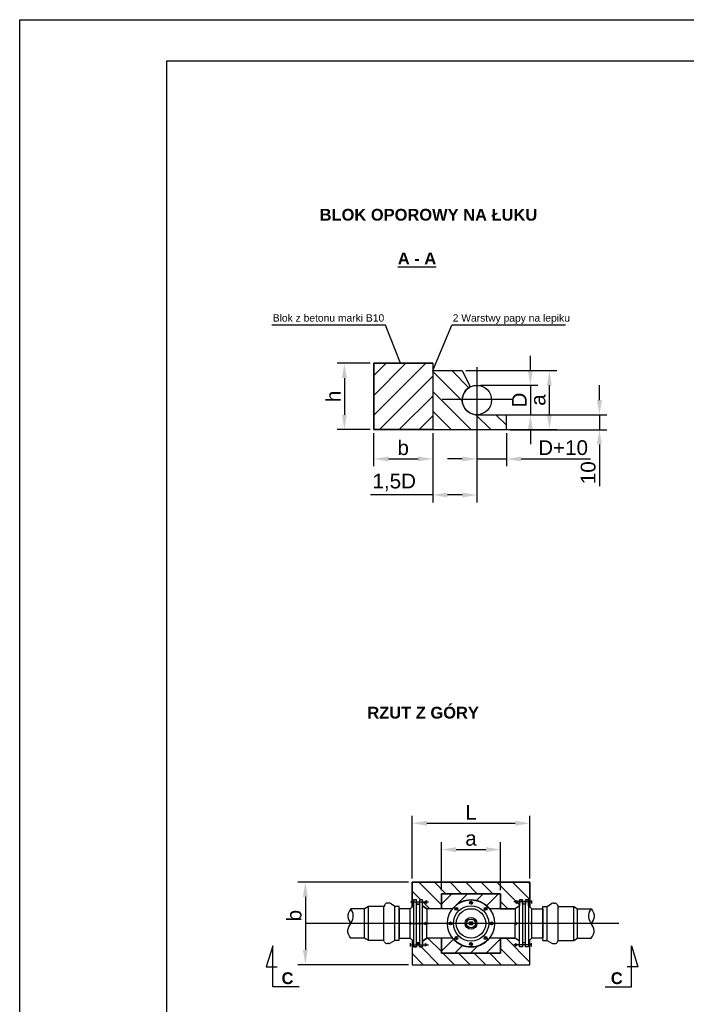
# Model space of a CAD drawing. Header units: millimetres. Extents: x 1481 to 1901, y 630 to 927.
# Tile 2 of 4: x 1481 to 1594, y 760 to 927. Entities that reach past the tile are written whole.
import ezdxf

# ---------------------------------------------------------------- set-up
doc = ezdxf.new("R2010")
doc.units = ezdxf.units.MM
doc.linetypes.add('ACAD_ISO02W100', pattern=[15, 12, -3])
doc.styles.add('Arial', font='arial.ttf')
doc.styles.add('Opisowy', font='arial.ttf')
doc.dimstyles.new('ISO-25', dxfattribs={"dimtxt": 2.5, "dimasz": 2.5, "dimexe": 1.25, "dimexo": 0.625, "dimtad": 1, "dimtxsty": 'Standard', "dimcen": 2.5, "dimadec": 0, "dimazin": 0, "dimtfac": 1, "dimtmove": 0, "dimatfit": 3, "dimfxl": 0, "dimarcsym": 0})
pattern_1 = [(45, (1992.371, 572.9566), (-1.325825, 1.325825), [])]
pattern_2 = [(135, (1992.371, 572.9566), (-1.325825, -1.325825), [])]

# ---------------------------------------------------------------- blocks, each defined once
blk = doc.blocks.new('*D17')
at = {"color": 0, "lineweight": -2}
for p, q in [((1540.15, 868.98), (1534.53, 868.98)), ((1535.78, 866.48), (1535.78, 860.24)), ((1540.15, 857.74), (1534.53, 857.74))]:
    blk.add_line(p, q, dxfattribs=at)
at = {"color": 0}
for points in [[(1536.19, 866.48), (1535.36, 866.48), (1535.78, 868.98)], [(1535.36, 860.24), (1536.19, 860.24), (1535.78, 857.74)]]:
    blk.add_solid(points, dxfattribs=at)
at = {"layer": 'Defpoints', "color": 0}
for p in [(1540.78, 868.98), (1535.78, 857.74), (1540.78, 857.74)]:
    blk.add_point(p, dxfattribs=at)
at = {"color": 0, "insert": (1533.9, 863.36), "char_height": 2.5, "attachment_point": 5, "rotation": 90, "style": 'Arial'}
blk.add_mtext('h', dxfattribs=at)
blk = doc.blocks.new('*D20')
at = {"color": 0, "lineweight": -2}
for p, q in [((1540.74, 857.11), (1540.74, 851.5)), ((1550.78, 857.11), (1550.78, 851.5)), ((1543.24, 852.75), (1548.28, 852.75))]:
    blk.add_line(p, q, dxfattribs=at)
at = {"color": 0}
for points in [[(1543.24, 853.16), (1543.24, 852.33), (1540.74, 852.75)], [(1548.28, 852.33), (1548.28, 853.16), (1550.78, 852.75)]]:
    blk.add_solid(points, dxfattribs=at)
at = {"layer": 'Defpoints', "color": 0}
for p in [(1540.74, 857.74), (1550.78, 857.74), (1550.78, 852.75)]:
    blk.add_point(p, dxfattribs=at)
at = {"color": 0, "insert": (1545.76, 854.64), "char_height": 2.5, "attachment_point": 5, "style": 'Arial'}
blk.add_mtext('b', dxfattribs=at)
blk = doc.blocks.new('*D21')
at = {"color": 0, "lineweight": -2}
for p, q in [((1558.28, 857.11), (1558.28, 851.5)), ((1563.28, 857.11), (1563.28, 851.5)), ((1555.78, 852.75), (1553.28, 852.75)), ((1558.28, 852.75), (1563.28, 852.75)), ((1565.78, 852.75), (1577.54, 852.75))]:
    blk.add_line(p, q, dxfattribs=at)
at = {"color": 0}
for points in [[(1555.78, 852.33), (1555.78, 853.16), (1558.28, 852.75)], [(1565.78, 853.16), (1565.78, 852.33), (1563.28, 852.75)]]:
    blk.add_solid(points, dxfattribs=at)
at = {"layer": 'Defpoints', "color": 0}
for p in [(1558.28, 857.74), (1563.28, 857.74), (1563.28, 852.75)]:
    blk.add_point(p, dxfattribs=at)
at = {"color": 0, "insert": (1572.91, 854.65), "char_height": 2.5, "attachment_point": 5, "style": 'Arial'}
blk.add_mtext('D+10', dxfattribs=at)
blk = doc.blocks.new('*D22')
at = {"color": 0, "lineweight": -2}
for p, q in [((1567.35, 867.74), (1567.35, 870.24)), ((1558.9, 865.24), (1568.6, 865.24)), ((1567.35, 865.24), (1567.35, 860.24)), ((1558.9, 860.24), (1568.6, 860.24)), ((1567.35, 857.74), (1567.35, 855.24))]:
    blk.add_line(p, q, dxfattribs=at)
at = {"color": 0}
for points in [[(1566.93, 867.74), (1567.76, 867.74), (1567.35, 865.24)], [(1567.76, 857.74), (1566.93, 857.74), (1567.35, 860.24)]]:
    blk.add_solid(points, dxfattribs=at)
at = {"layer": 'Defpoints', "color": 0}
for p in [(1558.28, 865.24), (1558.28, 860.24), (1567.35, 860.24)]:
    blk.add_point(p, dxfattribs=at)
at = {"color": 0, "insert": (1565.47, 862.74), "char_height": 2.5, "attachment_point": 5, "rotation": 90, "style": 'Arial'}
blk.add_mtext('D', dxfattribs=at)
blk = doc.blocks.new('*D23')
at = {"color": 0, "lineweight": -2}
for p, q in [((1550.78, 857.08), (1550.78, 845.38)), ((1558.28, 857.08), (1558.28, 845.38)), ((1550.78, 846.63), (1540.21, 846.63)), ((1555.78, 846.63), (1553.28, 846.63))]:
    blk.add_line(p, q, dxfattribs=at)
at = {"color": 0}
for points in [[(1553.28, 847.05), (1553.28, 846.22), (1550.78, 846.63)], [(1555.78, 846.22), (1555.78, 847.05), (1558.28, 846.63)]]:
    blk.add_solid(points, dxfattribs=at)
at = {"layer": 'Defpoints', "color": 0}
for p in [(1550.78, 857.71), (1558.28, 857.71), (1550.78, 846.63)]:
    blk.add_point(p, dxfattribs=at)
at = {"color": 0, "insert": (1544.24, 848.76), "char_height": 2.5, "attachment_point": 5, "style": 'Arial'}
blk.add_mtext('1,5D', dxfattribs=at)
blk = doc.blocks.new('*D24')
at = {"color": 0, "lineweight": -2}
for p, q in [((1579.07, 862.74), (1579.07, 865.24)), ((1563.9, 860.24), (1580.32, 860.24)), ((1579.07, 860.24), (1579.07, 857.71)), ((1563.9, 857.71), (1580.32, 857.71)), ((1579.07, 855.21), (1579.07, 848.12))]:
    blk.add_line(p, q, dxfattribs=at)
at = {"color": 0}
for points in [[(1578.65, 862.74), (1579.49, 862.74), (1579.07, 860.24)], [(1579.49, 855.21), (1578.65, 855.21), (1579.07, 857.71)]]:
    blk.add_solid(points, dxfattribs=at)
at = {"layer": 'Defpoints', "color": 0}
for p in [(1563.28, 860.24), (1563.28, 857.71), (1579.07, 857.71)]:
    blk.add_point(p, dxfattribs=at)
at = {"color": 0, "insert": (1577.17, 850.41), "char_height": 2.5, "attachment_point": 5, "rotation": 90, "style": 'Arial'}
blk.add_mtext('10', dxfattribs=at)
blk = doc.blocks.new('*D4')
at = {"color": 0, "lineweight": -2}
for p, q in [((1556.4, 867.74), (1571.82, 867.74)), ((1570.57, 865.24), (1570.57, 860.24)), ((1556.4, 857.74), (1571.82, 857.74))]:
    blk.add_line(p, q, dxfattribs=at)
at = {"color": 0}
for points in [[(1570.99, 865.24), (1570.16, 865.24), (1570.57, 867.74)], [(1570.16, 860.24), (1570.99, 860.24), (1570.57, 857.74)]]:
    blk.add_solid(points, dxfattribs=at)
at = {"layer": 'Defpoints', "color": 0}
for p in [(1555.78, 867.74), (1555.78, 857.74), (1570.57, 857.74)]:
    blk.add_point(p, dxfattribs=at)
at = {"color": 0, "insert": (1568.68, 862.74), "char_height": 2.5, "attachment_point": 5, "rotation": 90, "style": 'Arial'}
blk.add_mtext('a', dxfattribs=at)
blk = doc.blocks.new('*D11')
at = {"color": 0, "lineweight": -2}
for p, q in [((1546.65, 780.92), (1527.9, 780.92)), ((1529.15, 778.42), (1529.15, 769.42)), ((1546.65, 766.92), (1527.9, 766.92))]:
    blk.add_line(p, q, dxfattribs=at)
at = {"color": 0}
for points in [[(1529.56, 778.42), (1528.73, 778.42), (1529.15, 780.92)], [(1528.73, 769.42), (1529.56, 769.42), (1529.15, 766.92)]]:
    blk.add_solid(points, dxfattribs=at)
at = {"layer": 'Defpoints', "color": 0}
for p in [(1547.28, 780.92), (1529.15, 766.92), (1547.28, 766.92)]:
    blk.add_point(p, dxfattribs=at)
at = {"color": 0, "insert": (1527.25, 775.24), "char_height": 2.5, "attachment_point": 5, "rotation": 90, "style": 'Arial'}
blk.add_mtext('b', dxfattribs=at)
blk = doc.blocks.new('*D13')
at = {"color": 0, "lineweight": -2}
for p, q in [((1547.28, 781.54), (1547.28, 792.17)), ((1567.28, 781.54), (1567.28, 792.17)), ((1549.78, 790.92), (1564.78, 790.92))]:
    blk.add_line(p, q, dxfattribs=at)
at = {"color": 0}
for points in [[(1549.78, 791.34), (1549.78, 790.5), (1547.28, 790.92)], [(1564.78, 790.5), (1564.78, 791.34), (1567.28, 790.92)]]:
    blk.add_solid(points, dxfattribs=at)
at = {"layer": 'Defpoints', "color": 0}
for p in [(1567.28, 790.92), (1547.28, 780.92), (1567.28, 780.92)]:
    blk.add_point(p, dxfattribs=at)
at = {"color": 0, "insert": (1557.28, 792.79), "char_height": 2.5, "attachment_point": 5, "style": 'Arial'}
blk.add_mtext('L', dxfattribs=at)
blk = doc.blocks.new('*D14')
at = {"color": 0, "lineweight": -2}
for p, q in [((1552.25, 779.59), (1552.25, 787.7)), ((1562.3, 779.57), (1562.3, 787.7)), ((1554.75, 786.45), (1559.8, 786.45))]:
    blk.add_line(p, q, dxfattribs=at)
at = {"color": 0}
for points in [[(1554.75, 786.86), (1554.75, 786.03), (1552.25, 786.45)], [(1559.8, 786.03), (1559.8, 786.86), (1562.3, 786.45)]]:
    blk.add_solid(points, dxfattribs=at)
at = {"layer": 'Defpoints', "color": 0}
for p in [(1562.3, 786.45), (1552.25, 778.96), (1562.3, 778.95)]:
    blk.add_point(p, dxfattribs=at)
at = {"color": 0, "insert": (1557.27, 788.34), "char_height": 2.5, "attachment_point": 5, "style": 'Arial'}
blk.add_mtext('a', dxfattribs=at)

msp = doc.modelspace()

# ---------------------------------------------------------------- hatches: boundary and pattern name
h = msp.add_hatch()
h.set_pattern_fill('ANSI31', color=256, scale=0.75, style=0)
h.set_pattern_definition([(45, (1537.7047, 796.4645), (-1.6838, 1.6838), [])])
h.paths.add_polyline_path([(1540.775, 868.977), (1550.775, 868.977), (1550.775, 857.738), (1540.775, 857.738)])
edge = h.paths.add_edge_path(flags=17)
edge.add_line((1540.775, 868.977), (1540.775, 857.738))
h = msp.add_hatch()
h.set_pattern_fill('ANSI31', color=256, scale=0.75, angle=90, style=0)
h.set_pattern_definition([(135, (1537.7047, 796.4645), (-1.6838, -1.6838), [])])
edge = h.paths.add_edge_path()
edge.add_line((1550.775, 867.738), (1553.275, 867.738))
edge.add_line((1553.275, 867.738), (1555.775, 867.738))
edge.add_line((1555.775, 867.738), (1557.157, 864.974))
edge.add_arc((1558.275, 862.738), 2.5, 116.56505, 270)
edge.add_line((1558.275, 860.238), (1563.275, 860.238))
edge.add_line((1563.275, 860.238), (1563.275, 857.738))
edge.add_line((1563.275, 857.738), (1550.775, 857.738))
edge.add_line((1550.775, 857.738), (1550.775, 867.738))
h = msp.add_hatch()
h.set_pattern_fill('ANSI31', color=256, scale=15, angle=90, style=0)
h.set_pattern_definition(pattern_2)
h.paths.add_polyline_path([(1547.278, 776.701), (1547.278, 780.919), (1567.278, 780.919), (1567.278, 776.701), (1567.028, 776.919), (1567.028, 777.919), (1566.528, 777.919), (1566.528, 777.192), (1566.028, 777.192), (1566.028, 777.919), (1565.528, 777.919), (1565.528, 776.919), (1564.778, 776.419), (1562.292, 776.423), (1562.296, 778.962), (1552.246, 778.962), (1552.246, 776.419), (1549.778, 776.419), (1549.028, 776.919), (1549.028, 777.919), (1548.528, 777.919), (1548.528, 777.192), (1548.028, 777.192), (1548.028, 777.919), (1547.528, 777.919), (1547.528, 776.919)])
h = msp.add_hatch()
h.set_pattern_fill('ANSI31', color=256, scale=15, style=0)
h.set_pattern_definition(pattern_1)
edge = h.paths.add_edge_path()
edge.add_line((1554.156, 776.419), (1552.246, 776.419))
edge.add_line((1552.246, 776.419), (1552.246, 778.962))
edge.add_line((1552.246, 778.962), (1562.296, 778.946))
edge.add_line((1562.296, 778.946), (1562.302, 776.423))
edge.add_line((1562.302, 776.423), (1560.401, 776.419))
edge.add_arc((1557.278, 773.919), 4, 38.68219, 141.31781)
h = msp.add_hatch()
h.set_pattern_fill('ANSI31', color=256, scale=15, angle=90, style=0)
h.set_pattern_definition(pattern_2)
h.paths.add_polyline_path([(1547.278, 771.137), (1547.278, 766.919), (1567.278, 766.919), (1567.278, 771.137), (1567.028, 770.919), (1567.028, 769.919), (1566.528, 769.919), (1566.528, 770.646), (1566.028, 770.646), (1566.028, 769.919), (1565.528, 769.919), (1565.528, 770.919), (1564.778, 771.419), (1562.292, 771.415), (1562.296, 768.876), (1552.246, 768.876), (1552.246, 771.419), (1549.778, 771.419), (1549.028, 770.919), (1549.028, 769.919), (1548.528, 769.919), (1548.528, 770.646), (1548.028, 770.646), (1548.028, 769.919), (1547.528, 769.919), (1547.528, 770.919)])
h = msp.add_hatch()
h.set_pattern_fill('ANSI31', color=256, scale=15, style=0)
h.set_pattern_definition(pattern_1)
edge = h.paths.add_edge_path()
edge.add_line((1554.156, 771.419), (1552.246, 771.419))
edge.add_line((1552.246, 771.419), (1552.246, 768.876))
edge.add_line((1552.246, 768.876), (1562.296, 768.893))
edge.add_line((1562.296, 768.893), (1562.302, 771.415))
edge.add_line((1562.302, 771.415), (1560.401, 771.419))
edge.add_arc((1557.278, 773.919), 4, 218.68219, 321.31781, ccw=False)

# ---------------------------------------------------------------- linework, layer by layer
for p, q in [((1542.767, 875.477), (1523.442, 875.477)), ((1545.294, 868.977), (1542.767, 875.477)), ((1550.775, 867.738), (1553.997, 875.477)), ((1573.322, 875.477), (1553.997, 875.477)), ((1550.775, 868.977), (1540.775, 868.977)), ((1540.775, 868.977), (1540.775, 857.738)), ((1550.775, 868.977), (1550.775, 867.738)), ((1550.775, 867.738), (1553.275, 867.738)), ((1553.275, 867.738), (1555.775, 867.738)), ((1555.775, 867.738), (1557.157, 864.974)), ((1558.275, 860.238), (1563.275, 860.238)), ((1563.275, 857.738), (1563.275, 860.238)), ((1540.775, 857.738), (1550.775, 857.738)), ((1550.775, 857.738), (1563.275, 857.738)), ((1547.278, 780.919), (1567.278, 780.919)), ((1552.246, 776.419), (1552.246, 778.962)), ((1552.246, 778.962), (1562.296, 778.962)), ((1562.296, 778.962), (1562.292, 776.423)), ((1542.62, 777.072), (1542.493, 776.814)), ((1543.339, 777.35), (1543.074, 777.352)), ((1544.36, 776.794), (1543.6, 777.273)), ((1548.028, 777.192), (1548.528, 777.192)), ((1549.742, 777.798), (1549.484, 777.313)), ((1549.495, 777.798), (1549.732, 777.313)), ((1557.049, 777.523), (1557.481, 777.272)), ((1557.075, 777.567), (1557.507, 777.315)), ((1564.814, 777.798), (1565.072, 777.313)), ((1565.061, 777.798), (1564.824, 777.313)), ((1566.528, 777.192), (1566.028, 777.192)), ((1567.53, 777.821), (1567.53, 777.29)), ((1570.196, 776.794), (1570.956, 777.273)), ((1571.217, 777.35), (1571.482, 777.352)), ((1571.936, 777.072), (1572.063, 776.814)), ((1539.207, 776.419), (1536.869, 776.406)), ((1539.847, 776.794), (1539.207, 776.419)), ((1539.207, 771.419), (1539.207, 776.419)), ((1539.207, 771.419), (1539.207, 776.419)), ((1542.462, 776.794), (1539.847, 776.794)), ((1539.847, 771.044), (1539.847, 776.794)), ((1542.462, 771.044), (1542.462, 776.794)), ((1545.079, 776.794), (1544.329, 776.794)), ((1544.329, 771.044), (1544.329, 776.794)), ((1545.079, 771.044), (1545.079, 776.794)), ((1546.954, 776.419), (1545.079, 776.419)), ((1545.079, 776.419), (1545.079, 771.419)), ((1547.528, 776.919), (1546.954, 776.419)), ((1546.954, 771.419), (1546.954, 776.419)), ((1549.028, 776.919), (1549.778, 776.419)), ((1549.028, 770.919), (1549.028, 776.919)), ((1554.555, 776.354), (1555.039, 776.482)), ((1554.568, 776.306), (1555.051, 776.433)), ((1559.665, 776.629), (1559.792, 776.146)), ((1559.713, 776.642), (1559.841, 776.159)), ((1565.528, 776.919), (1564.778, 776.419)), ((1565.528, 770.919), (1565.528, 776.919)), ((1567.028, 776.919), (1567.602, 776.419)), ((1567.602, 771.419), (1567.602, 776.419)), ((1567.602, 776.419), (1569.477, 776.419)), ((1569.477, 771.044), (1569.477, 776.794)), ((1569.477, 776.794), (1570.227, 776.794)), ((1569.477, 776.419), (1569.477, 771.419)), ((1570.227, 771.044), (1570.227, 776.794)), ((1572.094, 771.044), (1572.094, 776.794)), ((1572.094, 776.794), (1574.709, 776.794)), ((1574.709, 776.794), (1575.349, 776.419)), ((1574.709, 771.044), (1574.709, 776.794)), ((1575.349, 771.419), (1575.349, 776.419)), ((1575.349, 771.419), (1575.349, 776.419)), ((1575.349, 776.419), (1577.687, 776.406)), ((1539.847, 771.044), (1539.847, 773.919)), ((1547.025, 773.653), (1547.025, 774.185)), ((1549.741, 773.677), (1549.483, 774.161)), ((1549.494, 773.677), (1549.731, 774.161)), ((1553.63, 773.716), (1553.882, 774.148)), ((1553.674, 773.691), (1553.926, 774.122)), ((1560.882, 774.148), (1560.63, 773.716)), ((1560.926, 774.122), (1560.674, 773.691)), ((1564.815, 773.677), (1565.073, 774.161)), ((1565.062, 773.677), (1564.825, 774.161)), ((1567.531, 773.653), (1567.531, 774.185)), ((1574.709, 771.044), (1574.709, 773.919)), ((1539.207, 771.419), (1536.869, 771.406)), ((1539.847, 771.044), (1539.207, 771.419)), ((1542.462, 771.044), (1539.847, 771.044)), ((1542.586, 770.784), (1542.462, 771.044)), ((1543.303, 770.499), (1543.038, 770.499)), ((1544.329, 771.044), (1543.565, 770.573)), ((1545.079, 771.044), (1544.329, 771.044)), ((1545.079, 771.044), (1544.329, 771.044)), ((1545.079, 771.419), (1546.954, 771.419)), ((1547.528, 770.919), (1546.954, 771.419)), ((1547.026, 770.017), (1547.026, 770.548)), ((1548.028, 770.646), (1548.528, 770.646)), ((1549.028, 770.919), (1549.778, 771.419)), ((1549.742, 770.04), (1549.484, 770.525)), ((1549.495, 770.04), (1549.732, 770.525)), ((1554.843, 771.196), (1554.715, 771.68)), ((1554.891, 771.209), (1554.764, 771.692)), ((1557.481, 770.272), (1557.049, 770.523)), ((1557.507, 770.315), (1557.075, 770.567)), ((1559.988, 771.532), (1559.505, 771.405)), ((1560.001, 771.484), (1559.517, 771.356)), ((1565.528, 770.919), (1564.778, 771.419)), ((1564.814, 770.04), (1565.072, 770.525)), ((1565.061, 770.04), (1564.824, 770.525)), ((1566.528, 770.646), (1566.028, 770.646)), ((1567.028, 770.919), (1567.602, 771.419)), ((1567.53, 770.017), (1567.53, 770.548)), ((1569.477, 771.419), (1567.602, 771.419)), ((1569.477, 771.044), (1570.227, 771.044)), ((1569.477, 771.044), (1570.227, 771.044)), ((1570.227, 771.044), (1570.991, 770.573)), ((1571.253, 770.499), (1571.518, 770.499)), ((1571.97, 770.784), (1572.094, 771.044)), ((1572.094, 771.044), (1574.709, 771.044)), ((1574.709, 771.044), (1575.349, 771.419)), ((1575.349, 771.419), (1577.687, 771.406))]:
    msp.add_line(p, q)
at = {"ltscale": 5}
msp.add_line((1550.775, 867.738), (1550.775, 857.738), dxfattribs=at)
at = {"ltscale": 0.1}
for p, q in [((1558.275, 868.349), (1558.275, 856.495)), ((1564.202, 862.814), (1552.349, 862.814)), ((1582.394, 773.919), (1529.148, 773.919))]:
    msp.add_line(p, q, dxfattribs=at)
at = {"linetype": 'ACAD_ISO02W100'}
for p, q in [((1547.026, 777.556), (1550.032, 777.556)), ((1567.53, 777.556), (1564.524, 777.556)), ((1547.025, 773.919), (1550.031, 773.919)), ((1567.531, 773.919), (1564.525, 773.919)), ((1547.026, 770.282), (1550.032, 770.282)), ((1567.53, 770.282), (1564.524, 770.282))]:
    msp.add_line(p, q, dxfattribs=at)
at = {"linetype": 'Continuous', "ltscale": 0.1}
for p, q in [((1523.614, 770.102), (1522.51, 766.58)), ((1523.614, 763.163), (1523.614, 770.102)), ((1584.517, 763.163), (1584.517, 770.102)), ((1584.517, 770.102), (1585.622, 766.58)), ((1522.51, 766.58), (1524.35, 766.58)), ((1585.622, 766.58), (1583.781, 766.58)), ((1528.084, 763.163), (1523.614, 763.163)), ((1580.047, 763.163), (1584.517, 763.163))]:
    msp.add_line(p, q, dxfattribs=at)
at = {"color": 0}
msp.add_lwpolyline([(1505.649, 637.292), (1505.649, 920.292), (1893.649, 920.292), (1893.649, 637.292)], close=True, dxfattribs=at)
at = {"lineweight": 30}
msp.add_lwpolyline([(1540.775, 868.977), (1550.775, 868.977), (1550.775, 857.738), (1540.775, 857.738)], close=True, dxfattribs=at)
for points in [[(1567.278, 776.701), (1567.278, 780.919), (1547.278, 780.919), (1547.278, 776.701)], [(1554.156, 776.419), (1552.246, 776.419), (1552.246, 778.962), (1562.296, 778.946), (1562.302, 776.423), (1560.401, 776.419)], [(1552.246, 776.419), (1549.778, 776.419), (1549.778, 773.919)], [(1562.302, 776.423), (1564.778, 776.419), (1564.778, 773.919)], [(1552.246, 771.419), (1549.778, 771.419), (1549.778, 773.919)], [(1562.302, 771.415), (1564.778, 771.419), (1564.778, 773.919)], [(1547.278, 771.137), (1547.278, 766.919), (1567.278, 766.919), (1567.278, 771.137)], [(1554.156, 771.419), (1552.246, 771.419), (1552.246, 768.876), (1562.296, 768.893), (1562.302, 771.415), (1560.401, 771.419)]]:
    msp.add_lwpolyline(points)
for points in [[(1547.278, 776.701), (1547.278, 780.919), (1567.278, 780.919), (1567.278, 776.701), (1567.028, 776.919), (1567.028, 777.919), (1566.528, 777.919), (1566.528, 777.192), (1566.028, 777.192), (1566.028, 777.919), (1565.528, 777.919), (1565.528, 776.919), (1564.778, 776.419), (1562.292, 776.423), (1562.296, 778.962), (1552.246, 778.962), (1552.246, 776.419), (1549.778, 776.419), (1549.028, 776.919), (1549.028, 777.919), (1548.528, 777.919), (1548.528, 777.192), (1548.028, 777.192), (1548.028, 777.919), (1547.528, 777.919), (1547.528, 776.919), (1547.278, 776.701)], [(1547.278, 771.137), (1547.278, 766.919), (1567.278, 766.919), (1567.278, 771.137), (1567.028, 770.919), (1567.028, 769.919), (1566.528, 769.919), (1566.528, 770.646), (1566.028, 770.646), (1566.028, 769.919), (1565.528, 769.919), (1565.528, 770.919), (1564.778, 771.419), (1562.292, 771.415), (1562.296, 768.876), (1552.246, 768.876), (1552.246, 771.419), (1549.778, 771.419), (1549.028, 770.919), (1549.028, 769.919), (1548.528, 769.919), (1548.528, 770.646), (1548.028, 770.646), (1548.028, 769.919), (1547.528, 769.919), (1547.528, 770.919), (1547.278, 771.137)]]:
    msp.add_lwpolyline(points, dxfattribs=at)
for points in [[(1547.528, 769.919), (1548.028, 769.919), (1548.028, 777.919), (1547.528, 777.919)], [(1548.528, 769.919), (1549.028, 769.919), (1549.028, 777.919), (1548.528, 777.919)], [(1566.028, 769.919), (1565.528, 769.919), (1565.528, 777.919), (1566.028, 777.919)], [(1567.028, 769.919), (1566.528, 769.919), (1566.528, 777.919), (1567.028, 777.919)], [(1557.528, 774.169), (1557.528, 773.669), (1557.028, 773.669), (1557.028, 774.169)]]:
    msp.add_lwpolyline(points, close=True)
for centre, radius in [((1558.275, 862.738), 2.5), ((1557.278, 773.919), 4), ((1557.278, 777.419), 0.25), ((1557.278, 773.919), 3), ((1554.803, 776.394), 0.25), ((1557.278, 773.919), 2.5), ((1559.753, 776.394), 0.25), ((1553.778, 773.919), 0.25), ((1557.278, 773.919), 1), ((1557.278, 773.919), 0.75), ((1560.778, 773.919), 0.25), ((1554.803, 771.444), 0.25), ((1557.278, 770.419), 0.25), ((1559.753, 771.444), 0.25)]:
    msp.add_circle(centre, radius)
for centre, radius, start, end in [((1558.275, 862.738), 2.5, 116.56505, 270), ((1557.278, 773.919), 4, 38.68219, 141.31781), ((1557.278, 773.919), 4, 218.68219, 321.31781)]:
    msp.add_arc(centre, radius, start, end, dxfattribs=at)
for centre, start, end in [((1543.069, 776.852), 89.39345, 153.88614), ((1543.334, 776.85), 57.77034, 89.39345), ((1571.222, 776.85), 90.60655, 122.22966), ((1571.487, 776.852), 26.11386, 90.60655), ((1543.038, 770.999), 205.50731, 270), ((1543.303, 770.999), 270, 301.62312), ((1571.253, 770.999), 238.37688, 270), ((1571.518, 770.999), 270, 334.49269)]:
    msp.add_arc(centre, 0.5, start, end)
for points in [[(1536.869, 771.406), (1536.357, 772.739), (1536.869, 773.906), (1537.295, 775.336), (1536.869, 776.406)], [(1577.687, 771.406), (1578.199, 772.739), (1577.687, 773.906), (1577.261, 775.336), (1577.687, 776.406)]]:
    msp.add_spline(points, degree=3)
for points in [[(1536.869, 776.406), (1536.599, 775.905), (1536.098, 775.074), (1536.622, 774.285), (1536.869, 773.906)], [(1577.687, 776.406), (1577.957, 775.905), (1578.458, 775.074), (1577.934, 774.285), (1577.687, 773.906)]]:
    msp.add_open_spline(points, degree=3, knots=[0, 0, 0, 0, 28.5569625, 52.9196435, 52.9196435, 52.9196435, 52.9196435])
at = {"layer": 'Defpoints', "color": 0}
msp.add_lwpolyline([(1480.649, 630.292), (1480.649, 927.292), (1900.649, 927.292), (1900.649, 630.292)], close=True, dxfattribs=at)

# ---------------------------------------------------------------- texts
at = {"insert": (1550.045, 890.84), "char_height": 2, "attachment_point": 5, "style": 'Opisowy'}
msp.add_mtext('{\\fArial|b1|i0|c238|p34;BLOK OPOROWY NA ŁUKU\\P\\P} ', dxfattribs=at)
at = {"char_height": 2}
for s, insert, width, attachment_point in [('{\\fArial|b1|i0|c238|p34;\\LA - A}', (1544.844, 887.773), 21.87592, 1), ('{\\fArial|b1|i0|c238|p34;C}', (1525.109, 765.626), 2.4675, 1), ('{\\fArial|b1|i0|c238|p34;C}', (1583.022, 765.626), 2.4675, 3)]:
    msp.add_mtext(s, dxfattribs=dict(at, insert=insert, width=width, attachment_point=attachment_point))
at = {"char_height": 1.25, "width": 25.26404, "attachment_point": 1, "style": 'Arial'}
for s, insert in [('Blok z betonu marki B10', (1523.614, 877.303)), ('2 Warstwy papy na lepiku', (1554.169, 877.303))]:
    msp.add_mtext(s, dxfattribs=dict(at, insert=insert))
at = {"insert": (1549.142, 808.005), "char_height": 2, "attachment_point": 5}
msp.add_mtext('{\\fArial|b1|i0|c238|p34;RZUT Z GÓRY\\P} ', dxfattribs=at)

# ---------------------------------------------------------------- dimensions: what is measured, and where the dimension line sits
for base, p1, p2, text, picture, middle in [((1535.777, 857.738), (1540.775, 868.977), (1540.775, 857.738), 'h', '*D17', (1533.902, 863.357)), ((1567.348, 860.238), (1558.275, 865.238), (1558.275, 860.238), 'D', '*D22', (1565.473, 862.738)), ((1570.573, 857.738), (1555.775, 867.738), (1555.775, 857.738), 'a', '*D4', (1568.678, 862.738)), ((1579.071, 857.707), (1563.275, 860.238), (1563.275, 857.707), '10', '*D24', (1577.17, 850.413))]:
    dim = msp.add_linear_dim(base=base, p1=p1, p2=p2, angle=90, text=text, dimstyle='ISO-25', override={"dimtxsty": 'Arial'})
    dim.commit()
    dim.dimension.update_dxf_attribs({"geometry": picture, "text_midpoint": middle})
for base, p1, p2, text, picture, middle in [((1550.775, 846.634), (1558.275, 857.707), (1550.775, 857.707), '1,5D', '*D23', (1544.245, 848.762)), ((1550.775, 852.746), (1540.744, 857.738), (1550.775, 857.738), 'b', '*D20', (1545.76, 854.642)), ((1563.275, 852.746), (1558.275, 857.738), (1563.275, 857.738), 'D+10', '*D21', (1572.905, 854.648)), ((1567.278, 790.919), (1547.278, 780.919), (1567.278, 780.919), 'L', '*D13', (1557.278, 792.794)), ((1562.296, 786.446), (1552.246, 778.962), (1562.296, 778.946), 'a', '*D14', (1557.271, 788.341))]:
    dim = msp.add_linear_dim(base=base, p1=p1, p2=p2, text=text, dimstyle='ISO-25', override={"dimtxsty": 'Arial'})
    dim.commit()
    dim.dimension.update_dxf_attribs({"geometry": picture, "text_midpoint": middle})
dim = msp.add_linear_dim(base=(1529.148, 766.919), p1=(1547.278, 780.919), p2=(1547.278, 766.919), angle=90, text='b', dimstyle='ISO-25', override={"dimtxsty": 'Arial'})
dim.commit()
dim.dimension.update_dxf_attribs({"geometry": '*D11', "text_midpoint": (1529.148, 775.241), "dimtype": 160})

doc.saveas('drawing.dxf')
